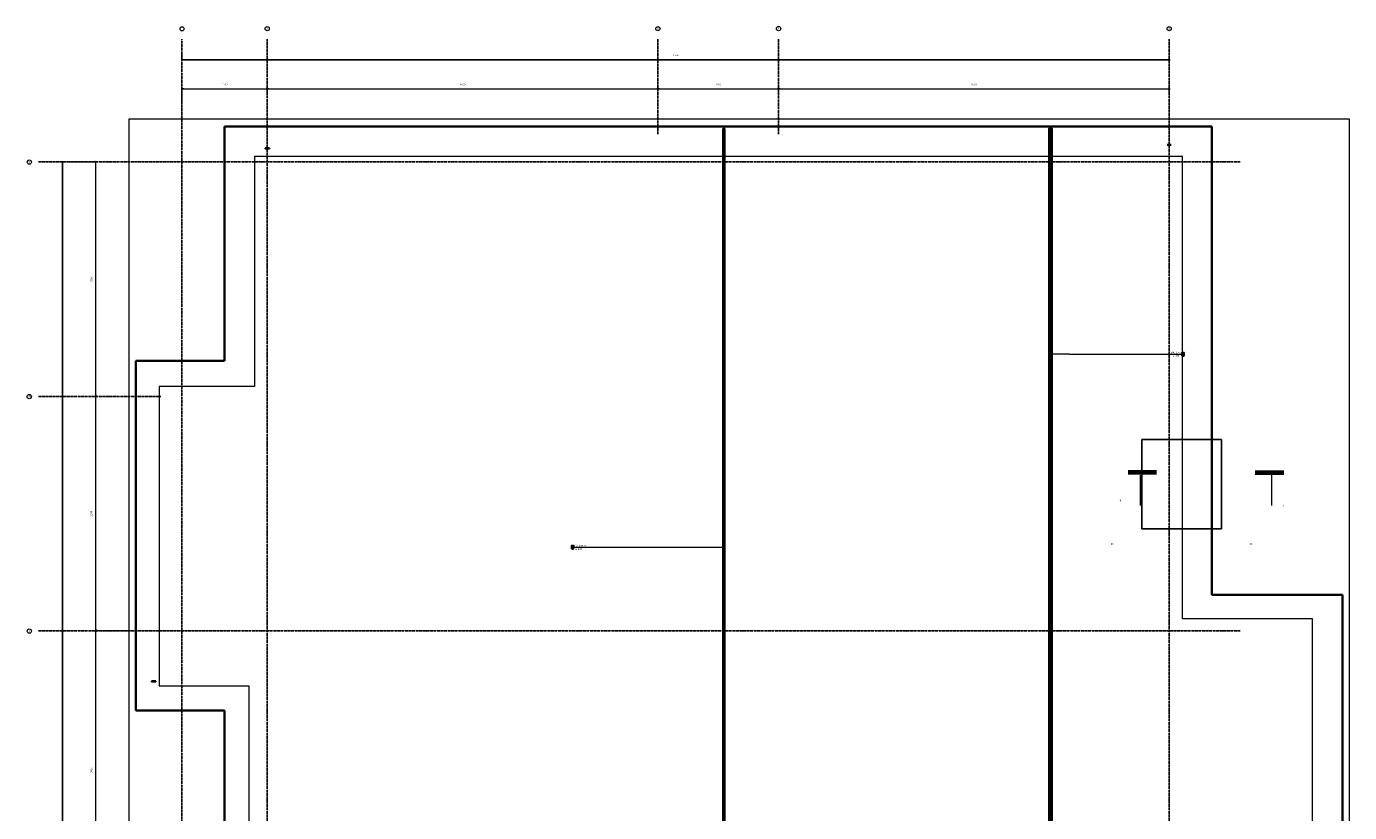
# Model space of a CAD drawing. Header units: millimetres. Extents: x -3170 to 89801, y -74170 to 82422.
# Tile 24 of 105: x 27810 to 46440, y 58625 to 69687. Entities that reach past the tile are written whole.
import ezdxf

# ---------------------------------------------------------------- set-up
doc = ezdxf.new("R2010")
doc.units = ezdxf.units.MM
doc.header["$PDMODE"] = 65
for name, pattern in [('______11', [50, 40, -5, 0, -5]), ('______3', [50, 40, -10]), ('______5', [110, 80, -10, 10, -10])]:
    doc.linetypes.add(name, pattern=pattern)
for name, color, linetype, lineweight in [('Standard', 7, 'Continuous', 25), ('Арм.стержн. Арматура среза', 202, 'Continuous', 35), ('Балка_ общее', 7, '______3', 13), ('Размерная линия_ общее', 7, 'Continuous', 13)]:
    doc.layers.add(name, color=color, linetype=linetype, lineweight=lineweight)
for name, color, linetype, lineweight, true_color in [('Арм.стержн.верхн.зоны У', 7, 'Continuous', 35, 0xecec00), ('Арм.стержн.верхн.зоны Х', 7, 'Continuous', 35, 0x0000c6), ('Арм.стержн.ниж.зоны У', 7, 'Continuous', 35, 0x00b300), ('Арм.стержн.ниж.зоны Х', 7, 'Continuous', 35, 0xc600c6), ('Осевая линия_ общее', 7, '______5', 13, 0xa0a0a0)]:
    doc.layers.add(name, color=color, linetype=linetype, lineweight=lineweight, true_color=true_color)
doc.styles.add('ARIAL', font='ARIAL.TTF')
doc.styles.add('ISOCPEUR', font='ISOCPEUR')
doc.dimstyles.new('DIMSTYLE_17', dxfattribs={"dimtxt": 22, "dimasz": 25, "dimexe": 0, "dimexo": 0, "dimgap": 11, "dimtad": 2, "dimdec": 0, "dimrnd": 1, "dimzin": 12, "dimdsep": 46, "dimtxsty": 'ISOCPEUR', "dimblk1": 'ALL_ML_STRICH', "dimblk2": 'ALL_ML_STRICH', "dimsah": 1, "dimcen": 0, "dimclrd": 7, "dimclre": 256, "dimclrt": 7, "dimadec": 0, "dimazin": 0, "dimtfac": 1, "dimtdec": 0, "dimtix": 1, "dimtmove": 2, "dimatfit": 3, "dimfxl": 0, "dimtzin": 0, "dimlwd": 0, "dimlwe": -3, "dimarcsym": 0})
doc.dimstyles.new('DIMSTYLE_4', dxfattribs={"dimtxt": 25, "dimasz": 25, "dimexe": 0, "dimexo": 0, "dimgap": 12.5, "dimtad": 2, "dimdec": 0, "dimrnd": 5, "dimzin": 12, "dimdsep": 46, "dimtxsty": 'ISOCPEUR', "dimblk1": 'ALL_ML_STRICH', "dimblk2": 'ALL_ML_STRICH', "dimsah": 1, "dimcen": 0, "dimclrd": 7, "dimclre": 256, "dimclrt": 7, "dimadec": 0, "dimazin": 0, "dimtfac": 1, "dimtdec": 0, "dimtix": 1, "dimtmove": 2, "dimatfit": 3, "dimfxl": 0, "dimtzin": 0, "dimlwd": 0, "dimlwe": -3, "dimarcsym": 0})
doc.dimstyles.new('DIMSTYLE_5', dxfattribs={"dimtxt": 25, "dimasz": 25, "dimexe": 0, "dimexo": 0, "dimgap": 12.5, "dimtad": 2, "dimdec": 0, "dimrnd": 5, "dimzin": 12, "dimdsep": 46, "dimtxsty": 'ISOCPEUR', "dimblk1": 'ALL_ML_STRICH', "dimblk2": 'ALL_ML_STRICH', "dimsah": 1, "dimcen": 0, "dimclrd": 7, "dimclre": 256, "dimclrt": 7, "dimadec": 0, "dimazin": 0, "dimtfac": 1, "dimtdec": 0, "dimtix": 1, "dimtmove": 2, "dimatfit": 3, "dimfxl": 0, "dimtzin": 0, "dimlwd": 0, "dimlwe": -3, "dimarcsym": 0})

# ---------------------------------------------------------------- blocks, each defined once
blk = doc.blocks.new('ALL_ML_STRICH')
at = {"color": 0, "linetype": 'ByBlock', "lineweight": -2}
for p, q in [((-1, 0), (0.5, 0)), ((-0.3, -0.3), (0.3, 0.3)), ((0, -0.5), (0, 0.5))]:
    blk.add_line(p, q, dxfattribs=at)
blk = doc.blocks.new('*D28')
at = {"layer": 'DEFPOINTS', "color": 7, "linetype": 'Continuous', "lineweight": 13, "transparency": 33554687}
for p in [(30000, 68807), (31200, 68758), (30000, 68590)]:
    blk.add_point(p, dxfattribs=at)
at = {"layer": 'Балка_ общее', "color": 251, "linetype": 'Continuous', "lineweight": -2, "true_color": 0x656565, "transparency": 33554687}
for p, q in [((30000, 68600), (30000, 68807)), ((31200, 68768), (31200, 68807))]:
    blk.add_line(p, q, dxfattribs=at)
at = {"layer": 'Балка_ общее', "color": 7, "linetype": 'Continuous', "lineweight": -2, "transparency": 33554687}
blk.add_line((30000, 68807), (31200, 68807), dxfattribs=at)
at = {"layer": 'Балка_ общее', "color": 7, "linetype": 'Continuous', "lineweight": 13, "transparency": 33554687, "xscale": 25, "yscale": 25, "zscale": 25, "rotation": 180}
blk.add_blockref('ALL_ML_STRICH', (30000, 68807), dxfattribs=at)
at = {"layer": 'Балка_ общее', "color": 7, "linetype": 'Continuous', "lineweight": 13, "transparency": 33554687, "xscale": 25, "yscale": 25, "zscale": 25}
blk.add_blockref('ALL_ML_STRICH', (31200, 68807), dxfattribs=at)
at = {"layer": 'Балка_ общее', "color": 7, "linetype": 'Continuous', "lineweight": 13, "transparency": 33554687, "insert": (30604, 68870), "char_height": 25, "width": 100, "attachment_point": 5, "style": 'ISOCPEUR'}
blk.add_mtext('\\A1;{1200}', dxfattribs=at)
blk = doc.blocks.new('*D29')
at = {"layer": 'DEFPOINTS', "color": 7, "linetype": 'Continuous', "lineweight": 13, "transparency": 33554687}
for p in [(31200, 68807), (31200, 68758), (36700, 68799)]:
    blk.add_point(p, dxfattribs=at)
at = {"layer": 'Балка_ общее', "color": 251, "linetype": 'Continuous', "lineweight": -2, "true_color": 0x656565, "transparency": 33554687}
for p, q in [((31200, 68768), (31200, 68807)), ((36700, 68809), (36700, 68807))]:
    blk.add_line(p, q, dxfattribs=at)
at = {"layer": 'Балка_ общее', "color": 7, "linetype": 'Continuous', "lineweight": -2, "transparency": 33554687}
blk.add_line((31200, 68807), (36700, 68807), dxfattribs=at)
at = {"layer": 'Балка_ общее', "color": 7, "linetype": 'Continuous', "lineweight": 13, "transparency": 33554687, "xscale": 25, "yscale": 25, "zscale": 25, "rotation": 180}
blk.add_blockref('ALL_ML_STRICH', (31200, 68807), dxfattribs=at)
at = {"layer": 'Балка_ общее', "color": 7, "linetype": 'Continuous', "lineweight": 13, "transparency": 33554687, "xscale": 25, "yscale": 25, "zscale": 25}
blk.add_blockref('ALL_ML_STRICH', (36700, 68807), dxfattribs=at)
at = {"layer": 'Балка_ общее', "color": 7, "linetype": 'Continuous', "lineweight": 13, "transparency": 33554687, "insert": (33951, 68870), "char_height": 25, "width": 100, "attachment_point": 5, "style": 'ISOCPEUR'}
blk.add_mtext('\\A1;{5500}', dxfattribs=at)
blk = doc.blocks.new('*D30')
at = {"layer": 'DEFPOINTS', "color": 7, "linetype": 'Continuous', "lineweight": 13, "transparency": 33554687}
for p in [(36700, 68807), (36700, 68799), (38400, 68758)]:
    blk.add_point(p, dxfattribs=at)
at = {"layer": 'Балка_ общее', "color": 251, "linetype": 'Continuous', "lineweight": -2, "true_color": 0x656565, "transparency": 33554687}
for p, q in [((36700, 68809), (36700, 68807)), ((38400, 68768), (38400, 68807))]:
    blk.add_line(p, q, dxfattribs=at)
at = {"layer": 'Балка_ общее', "color": 7, "linetype": 'Continuous', "lineweight": -2, "transparency": 33554687}
blk.add_line((36700, 68807), (38400, 68807), dxfattribs=at)
at = {"layer": 'Балка_ общее', "color": 7, "linetype": 'Continuous', "lineweight": 13, "transparency": 33554687, "xscale": 25, "yscale": 25, "zscale": 25, "rotation": 180}
blk.add_blockref('ALL_ML_STRICH', (36700, 68807), dxfattribs=at)
at = {"layer": 'Балка_ общее', "color": 7, "linetype": 'Continuous', "lineweight": 13, "transparency": 33554687, "xscale": 25, "yscale": 25, "zscale": 25}
blk.add_blockref('ALL_ML_STRICH', (38400, 68807), dxfattribs=at)
at = {"layer": 'Балка_ общее', "color": 7, "linetype": 'Continuous', "lineweight": 13, "transparency": 33554687, "insert": (37554, 68870), "char_height": 25, "width": 100, "attachment_point": 5, "style": 'ISOCPEUR'}
blk.add_mtext('\\A1;{1700}', dxfattribs=at)
blk = doc.blocks.new('*D31')
at = {"layer": 'DEFPOINTS', "color": 7, "linetype": 'Continuous', "lineweight": 13, "transparency": 33554687}
for p in [(38400, 68807), (38400, 68758), (43900, 68716)]:
    blk.add_point(p, dxfattribs=at)
at = {"layer": 'Балка_ общее', "color": 251, "linetype": 'Continuous', "lineweight": -2, "true_color": 0x656565, "transparency": 33554687}
for p, q in [((38400, 68768), (38400, 68807)), ((43900, 68726), (43900, 68807))]:
    blk.add_line(p, q, dxfattribs=at)
at = {"layer": 'Балка_ общее', "color": 7, "linetype": 'Continuous', "lineweight": -2, "transparency": 33554687}
blk.add_line((38400, 68807), (43900, 68807), dxfattribs=at)
at = {"layer": 'Балка_ общее', "color": 7, "linetype": 'Continuous', "lineweight": 13, "transparency": 33554687, "xscale": 25, "yscale": 25, "zscale": 25, "rotation": 180}
blk.add_blockref('ALL_ML_STRICH', (38400, 68807), dxfattribs=at)
at = {"layer": 'Балка_ общее', "color": 7, "linetype": 'Continuous', "lineweight": 13, "transparency": 33554687, "xscale": 25, "yscale": 25, "zscale": 25}
blk.add_blockref('ALL_ML_STRICH', (43900, 68807), dxfattribs=at)
at = {"layer": 'Балка_ общее', "color": 7, "linetype": 'Continuous', "lineweight": 13, "transparency": 33554687, "insert": (41151, 68870), "char_height": 25, "width": 100, "attachment_point": 5, "style": 'ISOCPEUR'}
blk.add_mtext('\\A1;{5500}', dxfattribs=at)
blk = doc.blocks.new('*D32')
at = {"layer": 'DEFPOINTS', "color": 7, "linetype": 'Continuous', "lineweight": 13, "transparency": 33554687}
for p in [(29002, 50040), (27810, 46740), (28787, 46740)]:
    blk.add_point(p, dxfattribs=at)
at = {"layer": 'Балка_ общее', "color": 251, "linetype": 'Continuous', "lineweight": -2, "true_color": 0x656565, "transparency": 33554687}
for p, q in [((28992, 50040), (28787, 50040)), ((27820, 46740), (28787, 46740))]:
    blk.add_line(p, q, dxfattribs=at)
at = {"layer": 'Балка_ общее', "color": 7, "linetype": 'Continuous', "lineweight": -2, "transparency": 33554687}
blk.add_line((28787, 46740), (28787, 50040), dxfattribs=at)
at = {"layer": 'Балка_ общее', "color": 7, "linetype": 'Continuous', "lineweight": 13, "transparency": 33554687, "xscale": 25, "yscale": 25, "zscale": 25}
for p, rotation in [((28787, 50040), 90), ((28787, 46740), 270)]:
    blk.add_blockref('ALL_ML_STRICH', p, dxfattribs=dict(at, rotation=rotation))
at = {"layer": 'Балка_ общее', "color": 7, "linetype": 'Continuous', "lineweight": 13, "transparency": 33554687, "insert": (28724, 48391), "char_height": 25, "width": 100, "attachment_point": 5, "rotation": 90, "style": 'ISOCPEUR'}
blk.add_mtext('\\A1;{3300}', dxfattribs=at)
blk = doc.blocks.new('*D33')
at = {"layer": 'DEFPOINTS', "color": 7, "linetype": 'Continuous', "lineweight": 13, "transparency": 33554687}
for p in [(29426, 53340), (28787, 50040), (29002, 50040)]:
    blk.add_point(p, dxfattribs=at)
at = {"layer": 'Балка_ общее', "color": 251, "linetype": 'Continuous', "lineweight": -2, "true_color": 0x656565, "transparency": 33554687}
for p, q in [((29416, 53340), (28787, 53340)), ((28992, 50040), (28787, 50040))]:
    blk.add_line(p, q, dxfattribs=at)
at = {"layer": 'Балка_ общее', "color": 7, "linetype": 'Continuous', "lineweight": -2, "transparency": 33554687}
blk.add_line((28787, 50040), (28787, 53340), dxfattribs=at)
at = {"layer": 'Балка_ общее', "color": 7, "linetype": 'Continuous', "lineweight": 13, "transparency": 33554687, "xscale": 25, "yscale": 25, "zscale": 25}
for p, rotation in [((28787, 53340), 90), ((28787, 50040), 270)]:
    blk.add_blockref('ALL_ML_STRICH', p, dxfattribs=dict(at, rotation=rotation))
at = {"layer": 'Балка_ общее', "color": 7, "linetype": 'Continuous', "lineweight": 13, "transparency": 33554687, "insert": (28724, 51691), "char_height": 25, "width": 100, "attachment_point": 5, "rotation": 90, "style": 'ISOCPEUR'}
blk.add_mtext('\\A1;{3300}', dxfattribs=at)
blk = doc.blocks.new('*D34')
at = {"layer": 'DEFPOINTS', "color": 7, "linetype": 'Continuous', "lineweight": 13, "transparency": 33554687}
for p in [(28217, 57260), (28787, 53340), (29426, 53340)]:
    blk.add_point(p, dxfattribs=at)
at = {"layer": 'Балка_ общее', "color": 251, "linetype": 'Continuous', "lineweight": -2, "true_color": 0x656565, "transparency": 33554687}
for p, q in [((28787, 57260), (28787, 57260)), ((29416, 53340), (28787, 53340))]:
    blk.add_line(p, q, dxfattribs=at)
at = {"layer": 'Балка_ общее', "color": 7, "linetype": 'Continuous', "lineweight": -2, "transparency": 33554687}
blk.add_line((28787, 53340), (28787, 57260), dxfattribs=at)
at = {"layer": 'Балка_ общее', "color": 7, "linetype": 'Continuous', "lineweight": 13, "transparency": 33554687, "xscale": 25, "yscale": 25, "zscale": 25}
for p, rotation in [((28787, 57260), 90), ((28787, 53340), 270)]:
    blk.add_blockref('ALL_ML_STRICH', p, dxfattribs=dict(at, rotation=rotation))
at = {"layer": 'Балка_ общее', "color": 7, "linetype": 'Continuous', "lineweight": 13, "transparency": 33554687, "insert": (28724, 55301), "char_height": 25, "width": 100, "attachment_point": 5, "rotation": 90, "style": 'ISOCPEUR'}
blk.add_mtext('\\A1;{3920}', dxfattribs=at)
blk = doc.blocks.new('*D35')
at = {"layer": 'DEFPOINTS', "color": 7, "linetype": 'Continuous', "lineweight": 13, "transparency": 33554687}
for p in [(29294, 61180), (28217, 57260), (28787, 57260)]:
    blk.add_point(p, dxfattribs=at)
at = {"layer": 'Балка_ общее', "color": 251, "linetype": 'Continuous', "lineweight": -2, "true_color": 0x656565, "transparency": 33554687}
for p, q in [((29284, 61180), (28787, 61180)), ((28787, 57260), (28787, 57260))]:
    blk.add_line(p, q, dxfattribs=at)
at = {"layer": 'Балка_ общее', "color": 7, "linetype": 'Continuous', "lineweight": -2, "transparency": 33554687}
blk.add_line((28787, 57260), (28787, 61180), dxfattribs=at)
at = {"layer": 'Балка_ общее', "color": 7, "linetype": 'Continuous', "lineweight": 13, "transparency": 33554687, "xscale": 25, "yscale": 25, "zscale": 25}
for p, rotation in [((28787, 61180), 90), ((28787, 57260), 270)]:
    blk.add_blockref('ALL_ML_STRICH', p, dxfattribs=dict(at, rotation=rotation))
at = {"layer": 'Балка_ общее', "color": 7, "linetype": 'Continuous', "lineweight": 13, "transparency": 33554687, "insert": (28724, 59221), "char_height": 25, "width": 100, "attachment_point": 5, "rotation": 90, "style": 'ISOCPEUR'}
blk.add_mtext('\\A1;{3920}', dxfattribs=at)
blk = doc.blocks.new('*D36')
at = {"layer": 'DEFPOINTS', "color": 7, "linetype": 'Continuous', "lineweight": 13, "transparency": 33554687}
for p in [(28217, 64480), (28787, 61180), (29294, 61180)]:
    blk.add_point(p, dxfattribs=at)
at = {"layer": 'Балка_ общее', "color": 251, "linetype": 'Continuous', "lineweight": -2, "true_color": 0x656565, "transparency": 33554687}
for p, q in [((28787, 64480), (28787, 64480)), ((29284, 61180), (28787, 61180))]:
    blk.add_line(p, q, dxfattribs=at)
at = {"layer": 'Балка_ общее', "color": 7, "linetype": 'Continuous', "lineweight": -2, "transparency": 33554687}
blk.add_line((28787, 61180), (28787, 64480), dxfattribs=at)
at = {"layer": 'Балка_ общее', "color": 7, "linetype": 'Continuous', "lineweight": 13, "transparency": 33554687, "xscale": 25, "yscale": 25, "zscale": 25}
for p, rotation in [((28787, 64480), 90), ((28787, 61180), 270)]:
    blk.add_blockref('ALL_ML_STRICH', p, dxfattribs=dict(at, rotation=rotation))
at = {"layer": 'Балка_ общее', "color": 7, "linetype": 'Continuous', "lineweight": 13, "transparency": 33554687, "insert": (28724, 62831), "char_height": 25, "width": 100, "attachment_point": 5, "rotation": 90, "style": 'ISOCPEUR'}
blk.add_mtext('\\A1;{3300}', dxfattribs=at)
blk = doc.blocks.new('*D37')
at = {"layer": 'DEFPOINTS', "color": 7, "linetype": 'Continuous', "lineweight": 13, "transparency": 33554687}
for p in [(28424, 67780), (28217, 64480), (28787, 64480)]:
    blk.add_point(p, dxfattribs=at)
at = {"layer": 'Балка_ общее', "color": 251, "linetype": 'Continuous', "lineweight": -2, "true_color": 0x656565, "transparency": 33554687}
for p, q in [((28414, 67780), (28787, 67780)), ((28787, 64480), (28787, 64480))]:
    blk.add_line(p, q, dxfattribs=at)
at = {"layer": 'Балка_ общее', "color": 7, "linetype": 'Continuous', "lineweight": -2, "transparency": 33554687}
blk.add_line((28787, 64480), (28787, 67780), dxfattribs=at)
at = {"layer": 'Балка_ общее', "color": 7, "linetype": 'Continuous', "lineweight": 13, "transparency": 33554687, "xscale": 25, "yscale": 25, "zscale": 25}
for p, rotation in [((28787, 67780), 90), ((28787, 64480), 270)]:
    blk.add_blockref('ALL_ML_STRICH', p, dxfattribs=dict(at, rotation=rotation))
at = {"layer": 'Балка_ общее', "color": 7, "linetype": 'Continuous', "lineweight": 13, "transparency": 33554687, "insert": (28724, 66131), "char_height": 25, "width": 100, "attachment_point": 5, "rotation": 90, "style": 'ISOCPEUR'}
blk.add_mtext('\\A1;{3300}', dxfattribs=at)
blk = doc.blocks.new('*D528')
at = {"layer": 'DEFPOINTS', "color": 7, "linetype": 'Continuous', "lineweight": 13, "transparency": 33554687}
for p in [(30000, 69422), (43900, 69324), (30000, 69219)]:
    blk.add_point(p, dxfattribs=at)
at = {"layer": 'Размерная линия_ общее', "color": 253, "linetype": 'Continuous', "lineweight": -2, "true_color": 0xa0a0a0, "transparency": 33554687}
for p, q in [((30000, 69322), (30000, 69219)), ((43900, 69224), (43900, 69219))]:
    blk.add_line(p, q, dxfattribs=at)
at = {"layer": 'Размерная линия_ общее', "color": 7, "linetype": 'Continuous', "lineweight": -2, "transparency": 33554687}
blk.add_line((30000, 69219), (43900, 69219), dxfattribs=at)
at = {"layer": 'Размерная линия_ общее', "color": 7, "linetype": 'Continuous', "lineweight": 13, "transparency": 33554687, "xscale": 25, "yscale": 25, "zscale": 25, "rotation": 180}
blk.add_blockref('ALL_ML_STRICH', (30000, 69219), dxfattribs=at)
at = {"layer": 'Размерная линия_ общее', "color": 7, "linetype": 'Continuous', "lineweight": 13, "transparency": 33554687, "xscale": 25, "yscale": 25, "zscale": 25}
blk.add_blockref('ALL_ML_STRICH', (43900, 69219), dxfattribs=at)
at = {"layer": 'Размерная линия_ общее', "color": 7, "linetype": 'Continuous', "lineweight": 13, "transparency": 33554687, "insert": (36953, 69280), "char_height": 22, "width": 110, "attachment_point": 5, "style": 'ISOCPEUR'}
blk.add_mtext('\\A1;{13900}', dxfattribs=at)
blk = doc.blocks.new('*D538')
at = {"layer": 'DEFPOINTS', "color": 7, "linetype": 'Continuous', "lineweight": 13, "transparency": 33554687}
for p in [(28171, 67780), (28062, 46740), (28318, 46740)]:
    blk.add_point(p, dxfattribs=at)
at = {"layer": 'Размерная линия_ общее', "color": 253, "linetype": 'Continuous', "lineweight": -2, "true_color": 0xa0a0a0, "transparency": 33554687}
for p, q in [((28318, 67780), (28318, 67780)), ((28318, 46740), (28318, 46740))]:
    blk.add_line(p, q, dxfattribs=at)
at = {"layer": 'Размерная линия_ общее', "color": 7, "linetype": 'Continuous', "lineweight": -2, "transparency": 33554687}
blk.add_line((28318, 46740), (28318, 67780), dxfattribs=at)
at = {"layer": 'Размерная линия_ общее', "color": 7, "linetype": 'Continuous', "lineweight": 13, "transparency": 33554687, "xscale": 25, "yscale": 25, "zscale": 25}
for p, rotation in [((28318, 67780), 90), ((28318, 46740), 270)]:
    blk.add_blockref('ALL_ML_STRICH', p, dxfattribs=dict(at, rotation=rotation))
at = {"layer": 'Размерная линия_ общее', "color": 7, "linetype": 'Continuous', "lineweight": 13, "transparency": 33554687, "insert": (28257, 57262), "char_height": 22, "width": 110, "attachment_point": 5, "rotation": 90, "style": 'ISOCPEUR'}
blk.add_mtext('\\A1;{21040}', dxfattribs=at)
blk = doc.blocks.new('СЛОЖНЫЙ_ОБЪЕКТ_0')
at = {"layer": 'Осевая линия_ общее', "color": 253, "linetype": '______11', "lineweight": -3, "true_color": 0xa0a0a0, "transparency": 33554687}
for p, q in [((30000, 45950), (30000, 69510)), ((31200, 45830), (31200, 69510)), ((36700, 68170), (36700, 69510)), ((38400, 68170), (38400, 69510)), ((43900, 45830), (43900, 69510)), ((27980, 67780), (44900, 67780)), ((27980, 64480), (29700, 64480)), ((27980, 61180), (44900, 61180)), ((27980, 57260), (29700, 57260)), ((27980, 53340), (44900, 53340)), ((27980, 50040), (29580, 50040)), ((27980, 46740), (44900, 46740))]:
    blk.add_line(p, q, dxfattribs=at)
at = {"layer": 'Осевая линия_ общее', "color": 7, "linetype": 'Continuous', "lineweight": 13, "transparency": 33554687}
for centre, radius in [((30000.2, 69653.4), 28.2), ((31200.2, 69655.5), 29.2), ((36700.2, 69655.5), 29.2), ((38400.1, 69656.8), 29.9), ((43900.2, 69655.5), 29.2), ((27850.4, 67778), 29.9), ((27849.5, 64478), 31), ((27850.4, 61178), 29.9), ((27848.8, 57258.1), 31.3), ((27848.8, 53338), 31.3), ((27850.4, 50038), 29.9), ((27850.4, 46738), 29.9)]:
    blk.add_circle(centre, radius, dxfattribs=at)
at = {"layer": 'Осевая линия_ общее', "color": 7, "linetype": 'Continuous', "lineweight": 13, "transparency": 33554687, "char_height": 30, "attachment_point": 7, "style": 'ISOCPEUR'}
for s, insert, width in [('\\W0.56;1', (29992.7, 69640.4), 23.333), ('\\W0.78;2', (31189.7, 69642.5), 32.641), ('\\W0.78;3', (36689.7, 69642.5), 32.641), ('\\W0.80;4', (38388.1, 69643.8), 35.983), ('\\W0.78;5', (43889.7, 69642.5), 32.641), ('\\W0.80;Я', (27838.4, 67765), 35.983), ('\\W0.83;Ю', (27835.2, 64465), 40.887), ('\\W0.80;Э', (27838.4, 61165), 35.983), ('\\W0.83;Ш', (27833.8, 57245), 42.5), ('\\W0.83;Ф', (27833.8, 53325), 42.5), ('\\W0.80;У', (27838.4, 50025), 35.983), ('\\W0.80;Т', (27838.4, 46725), 35.983)]:
    blk.add_mtext(s, dxfattribs=dict(at, insert=insert, width=width))
at = {"layer": 'Балка_ общее', "color": 7, "linetype": 'Continuous', "lineweight": 13, "transparency": 33554687}
for base, p1, p2, dimstyle, picture, middle in [((31200, 68807.3), (30000, 68600), (31200, 68767.8), 'DIMSTYLE_4', '*D28', (30603.7, 68869.8)), ((36700, 68807.3), (31200, 68767.8), (36700, 68809.4), 'DIMSTYLE_5', '*D29', (33951.2, 68869.8)), ((38400, 68807.3), (36700, 68809.4), (38400, 68767.8), 'DIMSTYLE_5', '*D30', (37553.7, 68869.8)), ((43900, 68807.3), (38400, 68767.8), (43900, 68726.2), 'DIMSTYLE_5', '*D31', (41151.2, 68869.8))]:
    dim = blk.add_linear_dim(base=base, p1=p1, p2=p2, dimstyle=dimstyle, override={"dimpost": '<>', "dimclrd": 7, "dimclre": 251, "dimclrt": 7, "dimlwd": 0, "dimlwe": 65533}, dxfattribs=at)
    dim.commit()
    dim.dimension.update_dxf_attribs({"geometry": picture, "text_midpoint": middle, "dimtype": 160})
for base, p1, p2, picture, middle in [((28786.9, 67780), (28786.9, 64480), (28413.8, 67780), '*D37', (28724.4, 66131.2)), ((28786.9, 64480), (29283.5, 61180), (28786.9, 64480), '*D36', (28724.4, 62831.2)), ((28786.9, 61180), (28786.9, 57260), (29283.5, 61180), '*D35', (28724.4, 59221.2)), ((28786.9, 57260), (29415.8, 53340), (28786.9, 57260), '*D34', (28724.4, 55301.2)), ((28786.9, 53340), (28992.5, 50040), (29415.8, 53340), '*D33', (28724.4, 51691.2)), ((28786.9, 50040), (27820, 46740), (28992.5, 50040), '*D32', (28724.4, 48391.2))]:
    dim = blk.add_linear_dim(base=base, p1=p1, p2=p2, angle=90, dimstyle='DIMSTYLE_5', override={"dimpost": '<>', "dimclrd": 7, "dimclre": 251, "dimclrt": 7, "dimlwd": 0, "dimlwe": 65533}, dxfattribs=at)
    dim.commit()
    dim.dimension.update_dxf_attribs({"geometry": picture, "text_midpoint": middle, "dimtype": 160})

msp = doc.modelspace()

# ---------------------------------------------------------------- hatches: boundary and pattern name
at = {"layer": 'Арм.стержн.верхн.зоны У', "linetype": 'Continuous', "lineweight": 13, "transparency": 33554687}
for points in [[(42226.4, 65072.9), (42226.4, 65075.9), (42226, 65074.4)], [(42227.5, 65071.8), (42227.5, 65077), (42226.4, 65075.9)], [(42227.5, 65071.8), (42226.4, 65075.9), (42226.4, 65072.9)], [(42229, 65071.4), (42229, 65077.4), (42227.5, 65077)], [(42229, 65071.4), (42227.5, 65077), (42227.5, 65071.8)], [(42230.5, 65071.8), (42230.5, 65077), (42229, 65077.4)], [(42230.5, 65071.8), (42229, 65077.4), (42229, 65071.4)], [(42231.6, 65072.9), (42231.6, 65075.9), (42230.5, 65077)], [(42231.6, 65072.9), (42230.5, 65077), (42230.5, 65071.8)], [(42231.6, 65075.9), (42231.6, 65072.9), (42232, 65074.4)]]:
    msp.add_hatch(color=7, dxfattribs=at).paths.add_polyline_path(points)
at = {"layer": 'Арм.стержн.ниж.зоны У', "linetype": 'Continuous', "lineweight": 13, "transparency": 33554687}
for points in [[(37626.4, 62355.8), (37626.4, 62358.8), (37626, 62357.3)], [(37626.4, 62358.8), (37627.5, 62354.8), (37627.5, 62359.9)], [(37626.4, 62358.8), (37626.4, 62355.8), (37627.5, 62354.8)], [(37627.5, 62359.9), (37629, 62354.3), (37629, 62360.3)], [(37627.5, 62359.9), (37627.5, 62354.8), (37629, 62354.3)], [(37629, 62360.3), (37629, 62354.3), (37630.5, 62354.8)], [(37629, 62360.3), (37630.5, 62354.8), (37630.5, 62359.9)], [(37630.5, 62359.9), (37630.5, 62354.8), (37631.6, 62355.8)], [(37630.5, 62359.9), (37631.6, 62355.8), (37631.6, 62358.8)], [(37631.6, 62358.8), (37631.6, 62355.8), (37632, 62357.3)]]:
    msp.add_hatch(color=7, dxfattribs=at).paths.add_polyline_path(points)

# ---------------------------------------------------------------- linework, layer by layer
at = {"color": 7, "linetype": 'Continuous', "lineweight": 35, "transparency": 33554687}
for p, q in [((43870, 68020), (43870, 68023.1)), ((43870, 68023.1), (43930, 68023.1)), ((43870, 68020), (43930, 68020)), ((43930, 68023.1), (43930, 68020)), ((31170, 67970), (31170, 67973.1)), ((31170, 67973.1), (31230, 67973.1)), ((31170, 67970), (31230, 67970)), ((31230, 67973.1), (31230, 67970)), ((29570, 60470), (29570, 60473.1)), ((29570, 60473.1), (29630, 60473.1)), ((29570, 60470), (29630, 60470)), ((29630, 60473.1), (29630, 60470))]:
    msp.add_line(p, q, dxfattribs=at)
at = {"color": 52, "linetype": 'Continuous', "lineweight": -3, "transparency": 33554687}
for p, q in [((43516.5, 62619.2), (43516.5, 63875.4)), ((43516.5, 62619.2), (43516.5, 63875.4)), ((44636.5, 63875.4), (43516.5, 63875.4)), ((43516.5, 63875.4), (44636.5, 63875.4)), ((44636.5, 62619.2), (44636.5, 63875.4)), ((44636.5, 62619.2), (44636.5, 63875.4)), ((44636.5, 62619.2), (43516.5, 62619.2)), ((43516.5, 62619.2), (44636.5, 62619.2))]:
    msp.add_line(p, q, dxfattribs=at)
at = {"layer": 'Standard', "color": 7, "linetype": 'Continuous', "lineweight": 70, "transparency": 33554687}
for p, q in [((43724.1, 63410.9), (43322.1, 63410.9)), ((45110.8, 63410.9), (45512.8, 63410.9))]:
    msp.add_line(p, q, dxfattribs=at)
at = {"layer": 'Standard', "color": 7, "linetype": 'Continuous', "lineweight": 13, "transparency": 33554687}
for p, q in [((43493.4, 63370.9), (43493.4, 62946.9)), ((45341.5, 63370.9), (45341.5, 62946.9))]:
    msp.add_line(p, q, dxfattribs=at)
at = {"layer": 'Standard', "color": 7, "linetype": 'Continuous', "lineweight": 18, "transparency": 33554687}
msp.add_lwpolyline([(29250, 46540), (46440, 46540), (46440, 68380), (29250, 68380), (29250, 46540)], dxfattribs=at)
at = {"layer": 'Арм.стержн. Арматура среза', "color": 7, "linetype": 'Continuous', "lineweight": 13, "transparency": 33554687}
msp.add_lwpolyline([(30650, 47158.5), (44030, 47158.5), (44030, 53228.5), (45920, 53228.5), (45920, 61348.5), (44090, 61348.5), (44090, 67858.5), (31020, 67858.5), (31020, 64618.5), (29680, 64618.5), (29680, 60408.5), (30940, 60408.5), (30940, 54018.5), (29740, 54018.5), (29740, 49838.5), (31020, 49838.5), (31020, 46690)], dxfattribs=at)
at = {"layer": 'Арм.стержн.верхн.зоны У', "color": 7, "linetype": 'Continuous', "lineweight": 13, "transparency": 33554687}
for p, q in [((42226, 65074.4), (42226, 65074.4)), ((42229, 65077.4), (42229, 65077.4)), ((42491.7, 65074.4), (42229, 65074.4)), ((42229, 65071.4), (42229, 65071.4)), ((42232, 65074.4), (42232, 65074.4)), ((42491.7, 65074.4), (44081.7, 65074.4))]:
    msp.add_line(p, q, dxfattribs=at)
at = {"layer": 'Арм.стержн.верхн.зоны У', "color": 52, "linetype": 'Continuous', "lineweight": 13, "transparency": 33554687}
msp.add_lwpolyline([(30600, 64980), (29350, 64980), (29350, 60060), (30600, 60060), (30600, 54460), (29350, 54460), (29350, 49540), (30600, 49540), (30600, 46640), (44500, 46640), (44500, 52830), (46340, 52830), (46340, 61690), (44500, 61690), (44500, 68280), (30600, 68280), (30600, 64980)], dxfattribs=at)
at = {"layer": 'Арм.стержн.верхн.зоны У', "color": 11, "linetype": 'Continuous', "lineweight": 50, "true_color": 0xff8c8c, "transparency": 33554687}
msp.add_lwpolyline([(42221, 57716), (42221, 68250), (42237, 68250), (42237, 57716), (42221, 57716)], dxfattribs=at)
at = {"layer": 'Арм.стержн.верхн.зоны У', "color": 7, "linetype": 'Continuous', "lineweight": 35, "transparency": 33554687}
msp.add_lwpolyline([(44081.7, 65053.5), (44107.6, 65053.5), (44107.6, 65095.2), (44081.7, 65095.2), (44081.7, 65053.5)], dxfattribs=at)
at = {"layer": 'Арм.стержн.верхн.зоны У', "color": 7, "linetype": 'Continuous', "lineweight": 13, "transparency": 33554687}
msp.add_circle((42229, 65074.4), 3, dxfattribs=at)
at = {"layer": 'Арм.стержн.верхн.зоны Х', "color": 52, "linetype": 'Continuous', "lineweight": 13, "transparency": 33554687}
msp.add_lwpolyline([(30600, 64980), (29350, 64980), (29350, 60060), (30600, 60060), (30600, 54460), (29350, 54460), (29350, 49540), (30600, 49540), (30600, 46640), (44500, 46640), (44500, 52830), (46340, 52830), (46340, 61690), (44500, 61690), (44500, 68280), (30600, 68280), (30600, 64980)], dxfattribs=at)
at = {"layer": 'Арм.стержн.ниж.зоны У', "color": 7, "linetype": 'Continuous', "lineweight": 13, "transparency": 33554687}
for p, q in [((35510.1, 62357.3), (37100.1, 62357.3)), ((37100.1, 62357.3), (37629, 62357.3)), ((37626, 62357.3), (37626, 62357.3)), ((37629, 62360.3), (37629, 62360.3)), ((37629, 62354.3), (37629, 62354.3)), ((37632, 62357.3), (37632, 62357.3))]:
    msp.add_line(p, q, dxfattribs=at)
at = {"layer": 'Арм.стержн.ниж.зоны У', "color": 52, "linetype": 'Continuous', "lineweight": 13, "transparency": 33554687}
msp.add_lwpolyline([(30600, 64980), (29350, 64980), (29350, 60060), (30600, 60060), (30600, 54460), (29350, 54460), (29350, 49540), (30600, 49540), (30600, 46640), (44500, 46640), (44500, 52830), (46340, 52830), (46340, 61690), (44500, 61690), (44500, 68280), (30600, 68280), (30600, 64980)], dxfattribs=at)
at = {"layer": 'Арм.стержн.ниж.зоны У', "color": 11, "linetype": 'Continuous', "lineweight": 35, "true_color": 0xff8c8c, "transparency": 33554687}
msp.add_lwpolyline([(37621, 57716), (37621, 68250), (37637, 68250), (37637, 57716), (37621, 57716)], dxfattribs=at)
at = {"layer": 'Арм.стержн.ниж.зоны У', "color": 7, "linetype": 'Continuous', "lineweight": 35, "transparency": 33554687}
msp.add_lwpolyline([(35489.2, 62336.5), (35510.1, 62336.5), (35510.1, 62378.2), (35489.2, 62378.2), (35489.2, 62336.5)], dxfattribs=at)
at = {"layer": 'Арм.стержн.ниж.зоны У', "color": 7, "linetype": 'Continuous', "lineweight": 13, "transparency": 33554687}
msp.add_circle((37629, 62357.3), 3, dxfattribs=at)
at = {"layer": 'Арм.стержн.ниж.зоны Х', "color": 52, "linetype": 'Continuous', "lineweight": 13, "transparency": 33554687}
msp.add_lwpolyline([(30600, 64980), (29350, 64980), (29350, 60060), (30600, 60060), (30600, 54460), (29350, 54460), (29350, 49540), (30600, 49540), (30600, 46640), (44500, 46640), (44500, 52830), (46340, 52830), (46340, 61690), (44500, 61690), (44500, 68280), (30600, 68280), (30600, 64980)], dxfattribs=at)
at = {"layer": 'Размерная линия_ общее', "color": 7, "linetype": 'Continuous', "lineweight": 35, "transparency": 33554687}
for p, q in [((30600, 64980), (30600, 68280)), ((30600, 68280), (44500, 68280)), ((44500, 68280), (44500, 61690)), ((29350, 60060), (29350, 64980)), ((29350, 64980), (30600, 64980)), ((44500, 61690), (46340, 61690)), ((46340, 61690), (46340, 52830)), ((30600, 60060), (29350, 60060)), ((30600, 54460), (30600, 60060))]:
    msp.add_line(p, q, dxfattribs=at)

# ---------------------------------------------------------------- block references
at = {"layer": 'Балка_ общее', "color": 7, "linetype": 'Continuous', "lineweight": 13, "transparency": 33554687}
msp.add_blockref('СЛОЖНЫЙ_ОБЪЕКТ_0', (0, 0), dxfattribs=at)

# ---------------------------------------------------------------- texts
at = {"layer": 'Standard', "color": 7, "linetype": 'Continuous', "lineweight": 13, "transparency": 33554687}
for s, insert, char_height, width, attachment_point, style in [('\\A1;{\\fISOCPEUR|i0|b0;\\H30.000000;\\W1.000000;\\C7;а}\\P', (43202.1, 63006.1), 30, 36, 7, 'ISOCPEUR'), ('\\A1;{\\fISOCPEUR|i0|b0;\\H30.000000;\\W1.000000;\\C7;а}\\P', (45493, 62932.1), 30, 36, 7, 'ISOCPEUR'), ('\\W0.95;15', (43116.5, 62419.2), 25, 51.079, 3, 'ARIAL'), ('\\W0.95;15', (45036.5, 62419.2), 25, 51.079, 1, 'ARIAL')]:
    msp.add_mtext(s, dxfattribs=dict(at, insert=insert, char_height=char_height, width=width, attachment_point=attachment_point, style=style))
at = {"layer": 'Арм.стержн.верхн.зоны У', "color": 7, "linetype": 'Continuous', "lineweight": 25, "transparency": 33554687, "char_height": 25, "attachment_point": 7, "style": 'ISOCPEUR'}
for s, insert, width in [('\\W0.94;ø16 L=п.м.', (43924.7, 65087.7), 166.653), ('\\W0.95;ш.200 ', (43953.5, 65037.7), 109.333), ('\\W0.78;3', (44085.9, 65062.7), 27.201)]:
    msp.add_mtext(s, dxfattribs=dict(at, insert=insert, width=width))
at = {"layer": 'Арм.стержн.ниж.зоны У', "color": 7, "linetype": 'Continuous', "lineweight": 25, "transparency": 33554687, "char_height": 25, "attachment_point": 7, "style": 'ISOCPEUR'}
for s, insert, width in [('\\W0.56;1', (35493.4, 62345.7), 19.444), ('\\W0.94;ø16 L=п.м.', (35512.1, 62370.7), 166.653), ('\\W0.95;ш.200 ', (35540.8, 62320.7), 109.333)]:
    msp.add_mtext(s, dxfattribs=dict(at, insert=insert, width=width))

# ---------------------------------------------------------------- dimensions: what is measured, and where the dimension line sits
at = {"layer": 'Размерная линия_ общее', "color": 7, "linetype": 'Continuous', "lineweight": 13, "transparency": 33554687}
dim = msp.add_linear_dim(base=(43900, 69219.5), p1=(30000, 69321.9), p2=(43900, 69223.6), dimstyle='DIMSTYLE_17', override={"dimpost": '<>', "dimclrd": 7, "dimclre": 253, "dimclrt": 7, "dimlwd": 0, "dimlwe": 65533}, dxfattribs=at)
dim.commit()
dim.dimension.update_dxf_attribs({"geometry": '*D528', "text_midpoint": (36953.3, 69280.5), "dimtype": 160})
dim = msp.add_linear_dim(base=(28317.7, 67780), p1=(28317.7, 46740), p2=(28317.7, 67780), angle=90, dimstyle='DIMSTYLE_17', override={"dimpost": '<>', "dimclrd": 7, "dimclre": 253, "dimclrt": 7, "dimlwd": 0, "dimlwe": 65533}, dxfattribs=at)
dim.commit()
dim.dimension.update_dxf_attribs({"geometry": '*D538', "text_midpoint": (28256.7, 57262.2), "dimtype": 160})

doc.saveas('drawing.dxf')
